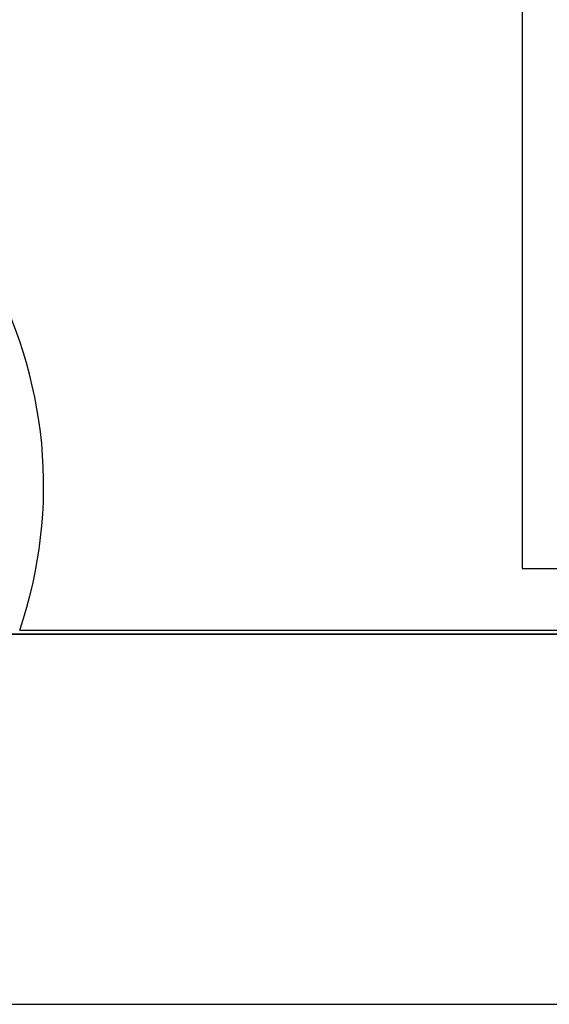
# Model space of a CAD drawing. Header units: inches. Extents: x 18 to 846, y -67 to 561.
# Tile 51 of 256: x 150 to 167, y 89 to 121. Entities that reach past the tile are written whole.
import ezdxf

# ---------------------------------------------------------------- set-up
doc = ezdxf.new("R2010")
doc.units = ezdxf.units.IN
doc.header["$LTSCALE"] = 24
doc.header["$MEASUREMENT"] = 0
doc.layers.add('Visible (ANSI)', color=7, linetype='Continuous', lineweight=30)

msp = doc.modelspace()

# ---------------------------------------------------------------- linework, layer by layer
at = {"layer": 'Visible (ANSI)'}
for p, q in [((166.19412, 121.98036), (166.19412, 103.05236)), ((166.19412, 103.05236), (167.94412, 103.05236)), ((187.69412, 100.91786), (148.001, 100.91786)), ((148.67332, 100.91786), (187.69412, 100.91786)), ((149.91878, 101.05236), (192.69412, 101.05236)), ((84.69412, 88.91786), (187.69412, 88.91786))]:
    msp.add_line(p, q, dxfattribs=at)
msp.add_arc((136.19412, 105.73036), 14.5, 341.178513, 78.059456, dxfattribs=at)

doc.saveas('drawing.dxf')
